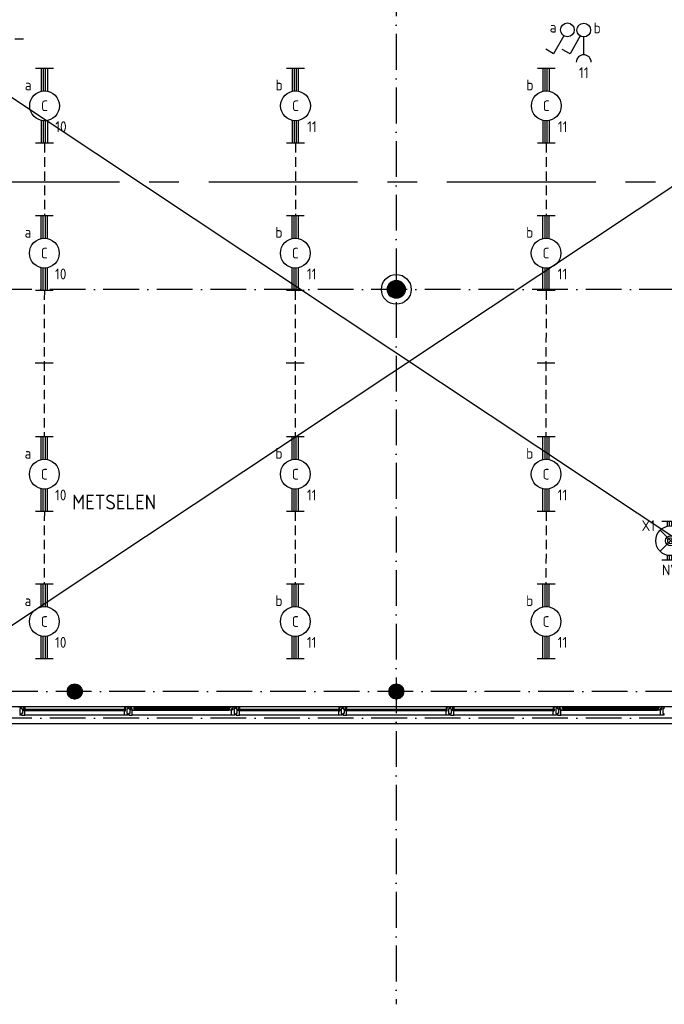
# Model space of a CAD drawing. Header units: millimetres. Extents: x 90707 to 259985, y -1262 to 84291.
# Tile 11 of 85: x 108422 to 119247, y 36807 to 53334. Entities that reach past the tile are written whole.
import ezdxf
from ezdxf.enums import TextEntityAlignment as Align

# ---------------------------------------------------------------- set-up
doc = ezdxf.new("R2010")
doc.units = ezdxf.units.MM
doc.header["$LTSCALE"] = 100
for name, pattern in [('CENTER2', [11.25, 7.5, -1.25, 1.25, -1.25]), ('CENTERX2', [40, 25, -5, 5, -5]), ('DASHDOT', [9, 6, -1.5, 0, -1.5]), ('HIDDEN', [9.525, 6.35, -3.175])]:
    doc.linetypes.add(name, pattern=pattern)
doc.layers.get('0').update_dxf_attribs({"linetype": 'CONTINUOUS'})
for name, color, linetype in [('AL$1----_ALGEMEEN', 7, 'CONTINUOUS'), ('AL$7----_STRAMIEN', 1, 'DASHDOT'), ('AL$8----_HULPKOLOM', 2, 'CONTINUOUS'), ('AL21----_BUITENWAND', 4, 'CONTINUOUS'), ('AL28----_KONSTRUKTIE', 3, 'CONTINUOUS'), ('AL31----_BUITENKOZ', 7, 'CONTINUOUS'), ('AL74----_INRSANITAIR', 7, 'CONTINUOUS'), ('ALXAA---_GEWBETON', 12, 'CONTINUOUS'), ('ALXOU---_GLAS', 7, 'CONTINUOUS'), ('EB63101-_ATTRIB', 2, 'CONTINUOUS'), ('EB63102-_ATTRIB', 2, 'CONTINUOUS'), ('EB63501-_ATTRIB', 2, 'CONTINUOUS'), ('EL63101-_LICHT-ARM', 3, 'CONTINUOUS'), ('EL63102-_LICHT-SCH', 3, 'CONTINUOUS'), ('EL63501-_NOODVRL-ARM', 3, 'CONTINUOUS'), ('EL6441--_DATACOM', 3, 'CONTINUOUS'), ('LIJN035', 50, 'CONTINUOUS'), ('STRAMIEN', 1, 'CENTER2'), ('VOLGNUMMER', 7, 'CONTINUOUS')]:
    doc.layers.add(name, color=color, linetype=linetype)
doc.styles.add('1_8', font='ISO', dxfattribs={"height": 1.8})
doc.styles.add('NORATT', font='isocp.shx')
doc.styles.get("Standard").update_dxf_attribs({"font": 'iso.shx'})

# ---------------------------------------------------------------- blocks, each defined once
blk = doc.blocks.new('EJ3T01')
at = {"color": 0}
for p, q in [((-1.77, 1.77), (1.77, -1.77)), ((1.77, 1.77), (-1.77, -1.77)), ((-3.25, -1.5), (-3.25, 1.5)), ((-3.25, 0.52), (-2.44, 0.52)), ((-3.25, 0.17), (-2.49, 0.17)), ((2.44, 0.52), (3.25, 0.52)), ((2.49, 0.17), (3.25, 0.17)), ((3.25, -1.5), (3.25, 1.5)), ((-3.25, -0.17), (-2.49, -0.17)), ((-3.25, -0.52), (-2.44, -0.52)), ((2.44, -0.52), (3.25, -0.52)), ((2.49, -0.17), (3.25, -0.17))]:
    blk.add_line(p, q, dxfattribs=at)
at = {"color": 6}
blk.add_lwpolyline([(1.77, -1.77), (1.75, -1.75)], dxfattribs=at)
at = {"color": 0}
for radius in [2.5, 0.85, 0.5]:
    blk.add_circle((0, 0), radius, dxfattribs=at)
at = {"color": 6, "style": '1_8'}
for tag, flags, p in [('A_CODE', 8, (-3.5, 2.75)), ('SCHAK', 8, (3.5, 2.75)), ('GROEP', 8, (-3.5, -2.75)), ('KAST', 9, (3.5, -2.75))]:
    blk.add_attdef(tag, text='', height=1.8, dxfattribs=dict(at, flags=flags)).set_placement(p, align=Align.MIDDLE)
blk = doc.blocks.new('ES3S1')
blk.add_lwpolyline([(0.58, 1), (2.31, 4), (3.61, 3.25)])
blk.add_lwpolyline([(0.58, 1), (2.31, 4), (3.61, 3.25)])
blk.add_lwpolyline([(0.58, 1), (2.31, 4), (3.61, 3.25)])
blk.add_lwpolyline([(0.58, 1), (2.31, 4), (3.61, 3.25)])
blk.add_circle((0, 0), 1.15)
blk.add_circle((0, 0), 1.15)
blk.add_circle((0, 0), 1.15)
blk.add_circle((0, 0), 1.15)
for tag, style, flags, p in [('SCHAK', 'NORATT', 8, (3, 5.5)), ('SCHAK', '1_8', 8, (3, 5.5)), ('SCHAK', 'NORATT', 8, (3, 5.5)), ('KAST', 'NORATT', 9, (-3, 0.5)), ('KAST', '1_8', 9, (-3, 0.5)), ('KAST', 'NORATT', 9, (-3, 0.5)), ('M_CODE', 'NORATT', 9, (0, 0)), ('M_CODE', '1_8', 9, (0, 0)), ('M_CODE', 'NORATT', 9, (0, 0)), ('DOEL', 'NORATT', 9, (-3, -2)), ('DOEL', '1_8', 9, (-3, -2)), ('DOEL', 'NORATT', 9, (-3, -2)), ('GROEP', 'NORATT', 9, (-3, -4.5)), ('GROEP', '1_8', 9, (-3, -4.5)), ('GROEP', 'NORATT', 9, (-3, -4.5))]:
    blk.add_attdef(tag, text='', height=1.8, dxfattribs=dict(style=style, flags=flags)).set_placement(p, align=Align.MIDDLE_CENTER)
blk = doc.blocks.new('ES3W1----ES3S1')
blk.add_line((0, 4.15), (0, 1.15))
blk.add_lwpolyline([(0.58, 1), (2.31, 4), (3.61, 3.25)])
blk.add_circle((0, 0), 1.15)
blk.add_arc((0, 5.4), 1.25, 180, 0)
at = {"style": '1_8'}
for tag, flags, p in [('VERMOGEN', 9, (-2.5, 6.4)), ('GROEP', 8, (0, 7.15)), ('KAST', 9, (2.5, 6.4))]:
    blk.add_attdef(tag, text='', height=1.8, rotation=90, dxfattribs=dict(at, flags=flags)).set_placement(p, align=Align.MIDDLE)
at = {"style": '1_8', "width": 0.7, "flags": 8}
for tag, p in [('SCHAK', (2.5, 6.78)), ('TAL', (-2.5, 6.65)), ('DOEL', (-1.5, 2.65))]:
    blk.add_attdef(tag, text='', height=1.8, rotation=90, dxfattribs=at).set_placement(p, align=Align.MIDDLE)
at = {"style": '1_8'}
for tag, flags, p in [('SCHAK', 8, (3, 5.5)), ('KAST', 9, (-3, 0.5)), ('M_CODE', 9, (0, 0)), ('DOEL', 9, (-3, -2)), ('GROEP', 9, (-3, -4.5))]:
    blk.add_attdef(tag, text='', height=1.8, dxfattribs=dict(at, flags=flags)).set_placement(p, align=Align.MIDDLE_CENTER)
blk = doc.blocks.new('EJ3T20')
at = {"color": 0}
for p, q in [((-6.25, -1.5), (-6.25, 1.5)), ((-6.25, -1.5), (-6.25, 1.5)), ((-6.25, 0.52), (-2.44, 0.52)), ((-6.25, 0.52), (-2.44, 0.52)), ((-6.25, 0.17), (-2.49, 0.17)), ((-6.25, 0.17), (-2.49, 0.17)), ((2.44, 0.52), (6.25, 0.52)), ((2.44, 0.52), (6.25, 0.52)), ((2.49, 0.17), (6.25, 0.17)), ((2.49, 0.17), (6.25, 0.17)), ((6.25, -1.5), (6.25, 1.5)), ((6.25, -1.5), (6.25, 1.5)), ((-6.25, -0.17), (-2.49, -0.17)), ((-6.25, -0.17), (-2.49, -0.17)), ((-6.25, -0.52), (-2.44, -0.52)), ((-6.25, -0.52), (-2.44, -0.52)), ((2.44, -0.52), (6.25, -0.52)), ((2.44, -0.52), (6.25, -0.52)), ((2.49, -0.17), (6.25, -0.17)), ((2.49, -0.17), (6.25, -0.17))]:
    blk.add_line(p, q, dxfattribs=at)
blk.add_circle((0, 0), 2.5, dxfattribs=at)
blk.add_circle((0, 0), 2.5, dxfattribs=at)
at = {"style": 'NORATT', "flags": 9}
blk.add_attdef('GELIJK', text='', height=1.8, dxfattribs=at).set_placement((3.5, 5), align=Align.MIDDLE_CENTER)
at = {"color": 6}
for tag, style, flags, p in [('SCHAK', 'NORATT', 8, (3.5, 2.75)), ('SCHAK', '1_8', 8, (3.5, 2.75)), ('A_CODE', 'NORATT', 8, (0, 0)), ('A_CODE', '1_8', 8, (0, 0)), ('GROEP', 'NORATT', 8, (-3.5, -2.75)), ('GROEP', '1_8', 8, (-3.5, -2.75)), ('KAST', 'NORATT', 9, (3.5, -2.75)), ('KAST', '1_8', 9, (3.5, -2.75))]:
    blk.add_attdef(tag, text='', height=1.8, dxfattribs=dict(at, style=style, flags=flags)).set_placement(p, align=Align.MIDDLE)
blk = doc.blocks.new('A$Cca306792')
at = {"layer": 'AL$1----_ALGEMEEN', "color": 8}
for p, q in [((15105, 43063), (32566, 54657)), ((32566, 43059), (15105, 54657)), ((32566, 43059), (15105, 43063))]:
    blk.add_line(p, q, dxfattribs=at)
at = {"layer": 'AL$7----_STRAMIEN', "color": 1}
for points in [[(23628, 78659), (23628, 38070)], [(146222, 50070), (3931, 50070)], [(135522, 43320), (3452, 43320)], [(146222, 42870), (2867, 42870)]]:
    blk.add_lwpolyline(points, dxfattribs=at)
at = {"layer": 'AL$8----_HULPKOLOM', "color": 8}
blk.add_circle((23628, 50070), 250, dxfattribs=at)
blk.add_circle((23628, 50070), 250, dxfattribs=at)
at = {"layer": 'AL21----_BUITENWAND', "color": 8}
blk.add_line((35328, 42780), (6888, 42780), dxfattribs=at)
at = {"layer": 'AL28----_KONSTRUKTIE', "color": 8}
for centre, radius in [((23628, 50070), 150), ((23628, 50070), 150), ((18228, 43320), 125), ((18228, 43320), 125), ((23628, 43320), 125), ((23628, 43320), 125)]:
    blk.add_circle(centre, radius, dxfattribs=at)
at = {"layer": 'AL31----_BUITENKOZ', "color": 8, "linetype": 'Continuous'}
for p, q in [((17280, 43060), (17319, 43060)), ((17319, 43030), (17305, 43030)), ((17305, 43030), (17305, 42950)), ((17319, 43060), (17319, 43054)), ((17319, 43054), (17319, 43040)), ((17319, 43040), (17319, 43040)), ((17319, 43040), (17319, 43030)), ((17376, 43060), (17337, 43060)), ((17337, 43060), (17337, 43054)), ((17337, 43054), (17337, 43040)), ((17337, 43040), (17337, 43040)), ((17337, 43040), (17337, 43030)), ((17337, 43030), (17351, 43030)), ((17351, 43030), (17351, 42950)), ((17376, 42993), (17376, 43060)), ((17376, 43023), (17376, 43055)), ((17376, 43055), (17381, 43055)), ((17393, 43023), (17376, 43023)), ((17393, 42993), (17376, 42993)), ((17381, 43055), (17381, 43060)), ((17381, 43060), (17393, 43060)), ((17393, 43060), (17393, 43023)), ((17393, 42940), (17393, 42993)), ((19075, 43060), (19063, 43060)), ((19063, 43060), (19063, 43023)), ((19063, 43023), (19080, 43023)), ((19063, 42940), (19063, 42993)), ((19063, 42993), (19080, 42993)), ((19075, 43055), (19075, 43060)), ((19080, 43055), (19075, 43055)), ((19080, 43060), (19119, 43060)), ((19080, 42993), (19080, 43060)), ((19080, 43023), (19080, 43055)), ((19119, 43030), (19105, 43030)), ((19105, 43030), (19105, 42950)), ((19119, 43060), (19119, 43054)), ((19119, 43054), (19119, 43040)), ((19119, 43040), (19119, 43040)), ((19119, 43040), (19119, 43030)), ((20976, 43060), (20937, 43060)), ((20937, 43060), (20937, 43054)), ((20937, 43054), (20937, 43040)), ((20937, 43040), (20937, 43040)), ((20937, 43040), (20937, 43030)), ((20937, 43030), (20951, 43030)), ((20951, 43030), (20951, 42950)), ((20976, 42993), (20976, 43060)), ((20976, 43023), (20976, 43055)), ((20976, 43055), (20981, 43055)), ((20993, 43023), (20976, 43023)), ((20993, 42993), (20976, 42993)), ((20981, 43055), (20981, 43060)), ((20981, 43060), (20993, 43060)), ((20993, 43060), (20993, 43023)), ((20993, 42940), (20993, 42993)), ((22675, 43060), (22663, 43060)), ((22663, 43060), (22663, 43023)), ((22663, 43023), (22680, 43023)), ((22663, 42940), (22663, 42993)), ((22663, 42993), (22680, 42993)), ((22675, 43055), (22675, 43060)), ((22680, 43055), (22675, 43055)), ((22680, 43060), (22719, 43060)), ((22680, 42993), (22680, 43060)), ((22680, 43023), (22680, 43055)), ((22719, 43030), (22705, 43030)), ((22705, 43030), (22705, 42950)), ((22719, 43060), (22719, 43054)), ((22719, 43054), (22719, 43040)), ((22719, 43040), (22719, 43040)), ((22719, 43040), (22719, 43030)), ((22776, 43060), (22737, 43060)), ((22737, 43060), (22737, 43054)), ((22737, 43054), (22737, 43040)), ((22737, 43040), (22737, 43040)), ((22737, 43040), (22737, 43030)), ((22737, 43030), (22751, 43030)), ((22751, 43030), (22751, 42950)), ((22776, 42993), (22776, 43060)), ((22776, 43023), (22776, 43055)), ((22776, 43055), (22781, 43055)), ((22793, 43023), (22776, 43023)), ((22793, 42993), (22776, 42993)), ((22781, 43055), (22781, 43060)), ((22781, 43060), (22793, 43060)), ((22793, 43060), (22793, 43023)), ((22793, 42940), (22793, 42993)), ((24475, 43060), (24463, 43060)), ((24463, 43060), (24463, 43023)), ((24463, 43023), (24480, 43023)), ((24463, 42940), (24463, 42993)), ((24463, 42993), (24480, 42993)), ((24475, 43055), (24475, 43060)), ((24480, 43055), (24475, 43055)), ((24480, 43060), (24519, 43060)), ((24480, 42993), (24480, 43060)), ((24480, 43023), (24480, 43055)), ((24519, 43030), (24505, 43030)), ((24505, 43030), (24505, 42950)), ((24519, 43060), (24519, 43054)), ((24519, 43054), (24519, 43040)), ((24519, 43040), (24519, 43040)), ((24519, 43040), (24519, 43030)), ((24576, 43060), (24537, 43060)), ((24537, 43060), (24537, 43054)), ((24537, 43054), (24537, 43040)), ((24537, 43040), (24537, 43040)), ((24537, 43040), (24537, 43030)), ((24537, 43030), (24551, 43030)), ((24551, 43030), (24551, 42950)), ((24576, 42993), (24576, 43060)), ((24576, 43023), (24576, 43055)), ((24576, 43055), (24581, 43055)), ((24593, 43023), (24576, 43023)), ((24593, 42993), (24576, 42993)), ((24581, 43055), (24581, 43060)), ((24581, 43060), (24593, 43060)), ((24593, 43060), (24593, 43023)), ((24593, 42940), (24593, 42993)), ((26275, 43060), (26263, 43060)), ((26263, 43060), (26263, 43023)), ((26263, 43023), (26280, 43023)), ((26263, 42940), (26263, 42993)), ((26263, 42993), (26280, 42993)), ((26275, 43055), (26275, 43060)), ((26280, 43055), (26275, 43055)), ((26280, 43060), (26319, 43060)), ((26280, 42993), (26280, 43060)), ((26280, 43023), (26280, 43055)), ((26319, 43030), (26305, 43030)), ((26305, 43030), (26305, 42950)), ((26319, 43060), (26319, 43054)), ((26319, 43054), (26319, 43040)), ((26319, 43040), (26319, 43040)), ((26319, 43040), (26319, 43030)), ((17319, 42921), (17300, 42921)), ((17305, 42950), (17319, 42950)), ((17319, 42950), (17319, 42940)), ((17319, 42940), (17319, 42940)), ((17319, 42940), (17319, 42927)), ((17319, 42927), (17319, 42921)), ((17351, 42950), (17337, 42950)), ((17337, 42950), (17337, 42941)), ((17337, 42941), (17337, 42941)), ((17337, 42941), (17337, 42927)), ((17337, 42927), (17337, 42921)), ((17337, 42921), (17356, 42921)), ((17356, 42921), (17393, 42921)), ((17393, 42932), (17393, 42940)), ((17393, 42928), (17393, 42932)), ((17393, 42921), (17393, 42928)), ((19063, 42932), (19063, 42940)), ((19063, 42928), (19063, 42932)), ((19063, 42921), (19063, 42928)), ((19100, 42921), (19063, 42921)), ((19119, 42921), (19100, 42921)), ((19105, 42950), (19119, 42950)), ((19119, 42950), (19119, 42940)), ((19119, 42940), (19119, 42940)), ((19119, 42940), (19119, 42927)), ((19119, 42927), (19119, 42921)), ((20951, 42950), (20937, 42950)), ((20937, 42950), (20937, 42941)), ((20937, 42941), (20937, 42941)), ((20937, 42941), (20937, 42927)), ((20937, 42927), (20937, 42921)), ((20937, 42921), (20956, 42921)), ((20956, 42921), (20993, 42921)), ((20993, 42932), (20993, 42940)), ((20993, 42928), (20993, 42932)), ((20993, 42921), (20993, 42928)), ((22663, 42932), (22663, 42940)), ((22663, 42928), (22663, 42932)), ((22663, 42921), (22663, 42928)), ((22700, 42921), (22663, 42921)), ((22719, 42921), (22700, 42921)), ((22705, 42950), (22719, 42950)), ((22719, 42950), (22719, 42940)), ((22719, 42940), (22719, 42940)), ((22719, 42940), (22719, 42927)), ((22719, 42927), (22719, 42921)), ((22751, 42950), (22737, 42950)), ((22737, 42950), (22737, 42941)), ((22737, 42941), (22737, 42941)), ((22737, 42941), (22737, 42927)), ((22737, 42927), (22737, 42921)), ((22737, 42921), (22756, 42921)), ((22756, 42921), (22793, 42921)), ((22793, 42932), (22793, 42940)), ((22793, 42928), (22793, 42932)), ((22793, 42921), (22793, 42928)), ((24463, 42932), (24463, 42940)), ((24463, 42928), (24463, 42932)), ((24463, 42921), (24463, 42928)), ((24500, 42921), (24463, 42921)), ((24519, 42921), (24500, 42921)), ((24505, 42950), (24519, 42950)), ((24519, 42950), (24519, 42940)), ((24519, 42940), (24519, 42940)), ((24519, 42940), (24519, 42927)), ((24519, 42927), (24519, 42921)), ((24551, 42950), (24537, 42950)), ((24537, 42950), (24537, 42941)), ((24537, 42941), (24537, 42941)), ((24537, 42941), (24537, 42927)), ((24537, 42927), (24537, 42921)), ((24537, 42921), (24556, 42921)), ((24556, 42921), (24593, 42921)), ((24593, 42932), (24593, 42940)), ((24593, 42928), (24593, 42932)), ((24593, 42921), (24593, 42928)), ((26263, 42932), (26263, 42940)), ((26263, 42928), (26263, 42932)), ((26263, 42921), (26263, 42928)), ((26300, 42921), (26263, 42921)), ((26319, 42921), (26300, 42921)), ((26305, 42950), (26319, 42950)), ((26319, 42950), (26319, 42940)), ((26319, 42940), (26319, 42940)), ((26319, 42940), (26319, 42927)), ((26319, 42927), (26319, 42921))]:
    blk.add_line(p, q, dxfattribs=at)
at = {"layer": 'AL31----_BUITENKOZ', "color": 8}
for p, q in [((19063, 43060), (17393, 43060)), ((19137, 43060), (19137, 43030)), ((19170, 43060), (19137, 43060)), ((19137, 43030), (19151, 43030)), ((19151, 43030), (19151, 42950)), ((19170, 43024), (19170, 43060)), ((19184, 43024), (19170, 43024)), ((19181, 43058), (19174, 43058)), ((19174, 43058), (19174, 43029)), ((19174, 43029), (19196, 43029)), ((19183, 43063), (19181, 43058)), ((19226, 43063), (19183, 43063)), ((19184, 43009), (19184, 43024)), ((19193, 43009), (19184, 43009)), ((19196, 43024), (19188, 43024)), ((19188, 43024), (19188, 43009)), ((19188, 43009), (19193, 43009)), ((19193, 42921), (19193, 43009)), ((19193, 43009), (19240, 43009)), ((19196, 43029), (19196, 43024)), ((19226, 43022), (19226, 43063)), ((19226, 43060), (19226, 43047)), ((19243, 43060), (19226, 43060)), ((19226, 43047), (19243, 43047)), ((19243, 43022), (19226, 43022)), ((19240, 43063), (20816, 43063)), ((19240, 43009), (19243, 43022)), ((19240, 43009), (20816, 43009)), ((19243, 43047), (19243, 43060)), ((20814, 43047), (20814, 43060)), ((20814, 43060), (20831, 43060)), ((20831, 43047), (20814, 43047)), ((20816, 43009), (20814, 43022)), ((20814, 43022), (20831, 43022)), ((20863, 43009), (20816, 43009)), ((20831, 43022), (20831, 43063)), ((20831, 43063), (20874, 43063)), ((20831, 43060), (20831, 43047)), ((20883, 43029), (20861, 43029)), ((20861, 43029), (20861, 43024)), ((20861, 43024), (20869, 43024)), ((20863, 42921), (20863, 43009)), ((20863, 43009), (20872, 43009)), ((20869, 43009), (20863, 43009)), ((20869, 43024), (20869, 43009)), ((20872, 43009), (20872, 43024)), ((20872, 43024), (20886, 43024)), ((20874, 43063), (20876, 43058)), ((20876, 43058), (20883, 43058)), ((20883, 43058), (20883, 43029)), ((20886, 43024), (20886, 43060)), ((20886, 43060), (20919, 43060)), ((20919, 43030), (20905, 43030)), ((20905, 43030), (20905, 42950)), ((20919, 43060), (20919, 43030)), ((22663, 43060), (20993, 43060)), ((24463, 43060), (22793, 43060)), ((26263, 43060), (24593, 43060)), ((26337, 43060), (26337, 43030)), ((26370, 43060), (26337, 43060)), ((26337, 43030), (26351, 43030)), ((26351, 43030), (26351, 42950)), ((26370, 43024), (26370, 43060)), ((26384, 43024), (26370, 43024)), ((26381, 43058), (26374, 43058)), ((26374, 43058), (26374, 43029)), ((26374, 43029), (26396, 43029)), ((26383, 43063), (26381, 43058)), ((26426, 43063), (26383, 43063)), ((26384, 43009), (26384, 43024)), ((26393, 43009), (26384, 43009)), ((26396, 43024), (26388, 43024)), ((26388, 43024), (26388, 43009)), ((26388, 43009), (26393, 43009)), ((26393, 42921), (26393, 43009)), ((26393, 43009), (26440, 43009)), ((26396, 43029), (26396, 43024)), ((26426, 43022), (26426, 43063)), ((26426, 43060), (26426, 43047)), ((26443, 43060), (26426, 43060)), ((26426, 43047), (26443, 43047)), ((26443, 43022), (26426, 43022)), ((26440, 43063), (28016, 43063)), ((26440, 43009), (26443, 43022)), ((26440, 43009), (28016, 43009)), ((26443, 43047), (26443, 43060)), ((28014, 43047), (28014, 43060)), ((28014, 43060), (28031, 43060)), ((28031, 43047), (28014, 43047)), ((28016, 43009), (28014, 43022)), ((28014, 43022), (28031, 43022)), ((28063, 43009), (28016, 43009)), ((28031, 43022), (28031, 43063)), ((28031, 43063), (28074, 43063)), ((28031, 43060), (28031, 43047)), ((28083, 43029), (28061, 43029)), ((28061, 43029), (28061, 43024)), ((28061, 43024), (28069, 43024)), ((28063, 42921), (28063, 43009)), ((28063, 43009), (28072, 43009)), ((28069, 43009), (28063, 43009)), ((28069, 43024), (28069, 43009)), ((28072, 43009), (28072, 43024)), ((28072, 43024), (28086, 43024)), ((28074, 43063), (28076, 43058)), ((28076, 43058), (28083, 43058)), ((28083, 43058), (28083, 43029)), ((28086, 43024), (28086, 43060)), ((28086, 43060), (28119, 43060)), ((28119, 43030), (28105, 43030)), ((28105, 43030), (28105, 42950)), ((28119, 43060), (28119, 43030)), ((19063, 42921), (17393, 42921)), ((19151, 42950), (19137, 42950)), ((19137, 42950), (19137, 42921)), ((19137, 42921), (19193, 42921)), ((20863, 42921), (19193, 42921)), ((20919, 42921), (20863, 42921)), ((20905, 42950), (20919, 42950)), ((20919, 42950), (20919, 42921)), ((22663, 42921), (20993, 42921)), ((24463, 42921), (22793, 42921)), ((26263, 42921), (24593, 42921)), ((26351, 42950), (26337, 42950)), ((26337, 42950), (26337, 42921)), ((26337, 42921), (26393, 42921)), ((28063, 42921), (26393, 42921)), ((28119, 42921), (28063, 42921)), ((28105, 42950), (28119, 42950)), ((28119, 42950), (28119, 42921))]:
    blk.add_line(p, q, dxfattribs=at)
at = {"layer": 'AL74----_INRSANITAIR', "color": 2, "linetype": 'Continuous'}
blk.add_lwpolyline([(17220, 54273), (17370, 54273)], dxfattribs=at)
at = {"layer": 'ALXAA---_GEWBETON', "color": 8}
for p, q in [((23488, 50016), (23488, 50123)), ((23488, 50016), (23488, 50123)), ((23508, 49980), (23508, 50160)), ((23508, 49980), (23508, 50160)), ((23528, 49958), (23528, 50181)), ((23528, 49958), (23528, 50181)), ((23548, 49943), (23548, 50196)), ((23548, 49943), (23548, 50196)), ((23568, 49932), (23568, 50207)), ((23568, 49932), (23568, 50207)), ((23588, 49925), (23588, 50214)), ((23588, 49925), (23588, 50214)), ((23608, 49921), (23608, 50218)), ((23608, 49921), (23608, 50218)), ((23628, 49920), (23628, 50220)), ((23628, 49920), (23628, 50220)), ((23648, 49921), (23648, 50218)), ((23648, 49921), (23648, 50218)), ((23668, 49925), (23668, 50214)), ((23668, 49925), (23668, 50214)), ((23688, 49932), (23688, 50207)), ((23688, 49932), (23688, 50207)), ((23708, 49943), (23708, 50196)), ((23708, 49943), (23708, 50196)), ((23728, 49958), (23728, 50181)), ((23728, 49958), (23728, 50181)), ((23748, 49980), (23748, 50160)), ((23748, 49980), (23748, 50160)), ((23768, 50016), (23768, 50123)), ((23768, 50016), (23768, 50123)), ((18103, 43315), (18353, 43315)), ((18103, 43315), (18353, 43315)), ((18104, 43335), (18352, 43335)), ((18104, 43335), (18352, 43335)), ((18109, 43355), (18348, 43355)), ((18109, 43355), (18348, 43355)), ((18116, 43375), (18340, 43375)), ((18116, 43375), (18340, 43375)), ((18129, 43395), (18328, 43395)), ((18129, 43395), (18328, 43395)), ((18148, 43415), (18309, 43415)), ((18148, 43415), (18309, 43415)), ((18181, 43435), (18276, 43435)), ((18181, 43435), (18276, 43435)), ((23503, 43315), (23753, 43315)), ((23503, 43315), (23753, 43315)), ((23504, 43335), (23752, 43335)), ((23504, 43335), (23752, 43335)), ((23509, 43355), (23748, 43355)), ((23509, 43355), (23748, 43355)), ((23516, 43375), (23740, 43375)), ((23516, 43375), (23740, 43375)), ((23529, 43395), (23728, 43395)), ((23529, 43395), (23728, 43395)), ((23548, 43415), (23709, 43415)), ((23548, 43415), (23709, 43415)), ((23581, 43435), (23676, 43435)), ((23581, 43435), (23676, 43435)), ((18106, 43295), (18351, 43295)), ((18106, 43295), (18351, 43295)), ((18111, 43275), (18345, 43275)), ((18111, 43275), (18345, 43275)), ((18121, 43255), (18336, 43255)), ((18121, 43255), (18336, 43255)), ((18136, 43235), (18321, 43235)), ((18136, 43235), (18321, 43235)), ((18159, 43215), (18297, 43215)), ((18159, 43215), (18297, 43215)), ((18215, 43195), (18242, 43195)), ((18215, 43195), (18242, 43195)), ((23506, 43295), (23751, 43295)), ((23506, 43295), (23751, 43295)), ((23511, 43275), (23745, 43275)), ((23511, 43275), (23745, 43275)), ((23521, 43255), (23736, 43255)), ((23521, 43255), (23736, 43255)), ((23536, 43235), (23721, 43235)), ((23536, 43235), (23721, 43235)), ((23559, 43215), (23697, 43215)), ((23559, 43215), (23697, 43215)), ((23615, 43195), (23642, 43195)), ((23615, 43195), (23642, 43195))]:
    blk.add_line(p, q, dxfattribs=at)
at = {"layer": 'ALXOU---_GLAS', "color": 8}
for p, q in [((17378, 42995), (17378, 43021)), ((17378, 43021), (19078, 43021)), ((19078, 42995), (17378, 42995)), ((19078, 43021), (19078, 42995)), ((19228, 43024), (19228, 43045)), ((19228, 43045), (20829, 43045)), ((20829, 43024), (19228, 43024)), ((20829, 43045), (20829, 43024)), ((20978, 42995), (20978, 43021)), ((20978, 43021), (22678, 43021)), ((22678, 42995), (20978, 42995)), ((22678, 43021), (22678, 42995)), ((22778, 42995), (22778, 43021)), ((22778, 43021), (24478, 43021)), ((24478, 42995), (22778, 42995)), ((24478, 43021), (24478, 42995)), ((24578, 42995), (24578, 43021)), ((24578, 43021), (26278, 43021)), ((26278, 42995), (24578, 42995)), ((26278, 43021), (26278, 42995)), ((26428, 43024), (26428, 43045)), ((26428, 43045), (28029, 43045)), ((28029, 43024), (26428, 43024)), ((28029, 43045), (28029, 43024))]:
    blk.add_line(p, q, dxfattribs=at)
at = {"layer": 'STRAMIEN', "linetype": 'CENTERX2'}
blk.add_lwpolyline([(38978, 51870), (6180, 51870)], dxfattribs=at)
at = {"layer": 'VOLGNUMMER', "color": 252, "linetype": 'ByBlock'}
blk.add_text('METSELEN ', height=250, dxfattribs=at).set_placement((18185, 46375))
for tag, p in [('0.28', (16187, 74214)), ('0.16', (78893, 73105)), ('0.17', (62961, 72994)), ('0.29', (35887, 72529)), ('0.18', (53124, 64542)), ('0.701', (85482, 63517)), ('0.30', (29366, 63128)), ('0.32', (36092, 63166)), ('0.12', (90689, 63024)), ('0.29A', (33165, 62745)), ('0.27', (17657, 61363)), ('0.30', (38191, 61494)), ('0.19', (61479, 61433)), ('0.14', (89762, 60088)), ('0.33', (45869, 59450)), ('0.15', (73454, 57402)), ('0.801', (112714, 57073)), ('0.25', (28058, 57013)), ('0.18A', (61029, 56759)), ('0.26A', (36299, 54851)), ('0.20', (60895, 53506)), ('0.800', (90980, 50804)), ('0.25A', (73288, 48435)), ('0.21', (58702, 48178)), ('0.300', (94483, 48257)), ('0.24', (35041, 47783)), ('0.102', (87631, 47613)), ('0.203', (95795, 46197)), ('0.26', (18559, 46119)), ('0.802', (68387, 42721)), ('0.204', (95497, 42149)), ('0.07B', (66790, 38909)), ('0.702', (95327, 36513))]:
    blk.add_attdef(tag, text='', height=250, dxfattribs=at).set_placement(p, align=Align.MIDDLE_CENTER)
at = {"layer": 'VOLGNUMMER', "color": 8, "linetype": 'ByBlock'}
blk.add_attdef('0.600', text='', height=250, dxfattribs=at).set_placement((96800, 48300), align=Align.MIDDLE_CENTER)

msp = doc.modelspace()

# ---------------------------------------------------------------- linework, layer by layer
at = {"layer": 'LIJN035', "linetype": 'HIDDEN', "ltscale": 0.25}
for p, q in [((108840, 51264), (108838, 50041)), ((113054, 51264), (113052, 50041)), ((117265, 51264), (117263, 50041)), ((108836, 48791), (108832, 46331)), ((113050, 48791), (113046, 46331)), ((117261, 48791), (117257, 46331)), ((108836, 45081), (108834, 43858)), ((113050, 45081), (113048, 43858)), ((117261, 45081), (117259, 43858))]:
    msp.add_line(p, q, dxfattribs=at)
at = {"layer": 'LIJN035'}
for p, q in [((108984, 47568), (108684, 47568)), ((113198, 47568), (112898, 47568)), ((117409, 47568), (117109, 47568))]:
    msp.add_line(p, q, dxfattribs=at)

# ---------------------------------------------------------------- block references
at = {"layer": 'EL63101-_LICHT-ARM'}
ref = msp.add_blockref('EJ3T20', (108840, 51889), dxfattribs=dict(at, xscale=100, yscale=100, zscale=100, rotation=90))
ref.add_attrib('A_CODE', 'C', dxfattribs={"layer": 'EB63101-_ATTRIB', "color": 1, "height": 180, "style": '1_8', "flags": 8}).set_placement((108840, 51889), align=Align.MIDDLE)
ref.add_attrib('GROEP', '10', dxfattribs={"layer": 'EB63101-_ATTRIB', "color": 1, "height": 180, "style": '1_8', "flags": 8}).set_placement((109115, 51539), align=Align.MIDDLE)
ref.add_attrib('SCHAK', 'a', dxfattribs={"layer": 'EB63101-_ATTRIB', "color": 1, "height": 180, "style": '1_8', "flags": 8}).set_placement((108565, 52239), align=Align.MIDDLE)
ref = msp.add_blockref('EJ3T20', (113054, 51889), dxfattribs=dict(at, xscale=100, yscale=100, zscale=100, rotation=90))
ref.add_attrib('A_CODE', 'C', dxfattribs={"layer": 'EB63101-_ATTRIB', "color": 1, "height": 180, "style": '1_8', "flags": 8}).set_placement((113054, 51889), align=Align.MIDDLE)
ref.add_attrib('GROEP', '11', dxfattribs={"layer": 'EB63101-_ATTRIB', "color": 1, "height": 180, "style": '1_8', "flags": 8}).set_placement((113329, 51539), align=Align.MIDDLE)
ref.add_attrib('SCHAK', 'b', dxfattribs={"layer": 'EB63101-_ATTRIB', "color": 1, "height": 180, "style": '1_8', "flags": 8}).set_placement((112779, 52239), align=Align.MIDDLE)
ref = msp.add_blockref('EJ3T20', (117265, 51889), dxfattribs=dict(at, xscale=100, yscale=100, zscale=100, rotation=90))
ref.add_attrib('A_CODE', 'C', dxfattribs={"layer": 'EB63101-_ATTRIB', "color": 1, "height": 180, "style": '1_8', "flags": 8}).set_placement((117265, 51889), align=Align.MIDDLE)
ref.add_attrib('GROEP', '11', dxfattribs={"layer": 'EB63101-_ATTRIB', "color": 1, "height": 180, "style": '1_8', "flags": 8}).set_placement((117540, 51539), align=Align.MIDDLE)
ref.add_attrib('SCHAK', 'b', dxfattribs={"layer": 'EB63101-_ATTRIB', "color": 1, "height": 180, "style": '1_8', "flags": 8}).set_placement((116990, 52239), align=Align.MIDDLE)
ref = msp.add_blockref('EJ3T20', (108836, 49416), dxfattribs=dict(at, xscale=100, yscale=100, zscale=100, rotation=90))
ref.add_attrib('A_CODE', 'C', dxfattribs={"layer": 'EB63101-_ATTRIB', "color": 1, "height": 180, "style": '1_8', "flags": 8}).set_placement((108836, 49416), align=Align.MIDDLE)
ref.add_attrib('GROEP', '10', dxfattribs={"layer": 'EB63101-_ATTRIB', "color": 1, "height": 180, "style": '1_8', "flags": 8}).set_placement((109111, 49066), align=Align.MIDDLE)
ref.add_attrib('SCHAK', 'a', dxfattribs={"layer": 'EB63101-_ATTRIB', "color": 1, "height": 180, "style": '1_8', "flags": 8}).set_placement((108561, 49766), align=Align.MIDDLE)
ref = msp.add_blockref('EJ3T20', (113050, 49416), dxfattribs=dict(at, xscale=100, yscale=100, zscale=100, rotation=90))
ref.add_attrib('A_CODE', 'C', dxfattribs={"layer": 'EB63101-_ATTRIB', "color": 1, "height": 180, "style": '1_8', "flags": 8}).set_placement((113050, 49416), align=Align.MIDDLE)
ref.add_attrib('GROEP', '11', dxfattribs={"layer": 'EB63101-_ATTRIB', "color": 1, "height": 180, "style": '1_8', "flags": 8}).set_placement((113325, 49066), align=Align.MIDDLE)
ref.add_attrib('SCHAK', 'b', dxfattribs={"layer": 'EB63101-_ATTRIB', "color": 1, "height": 180, "style": '1_8', "flags": 8}).set_placement((112775, 49766), align=Align.MIDDLE)
ref = msp.add_blockref('EJ3T20', (117261, 49416), dxfattribs=dict(at, xscale=100, yscale=100, zscale=100, rotation=90))
ref.add_attrib('A_CODE', 'C', dxfattribs={"layer": 'EB63101-_ATTRIB', "color": 1, "height": 180, "style": '1_8', "flags": 8}).set_placement((117261, 49416), align=Align.MIDDLE)
ref.add_attrib('GROEP', '11', dxfattribs={"layer": 'EB63101-_ATTRIB', "color": 1, "height": 180, "style": '1_8', "flags": 8}).set_placement((117536, 49066), align=Align.MIDDLE)
ref.add_attrib('SCHAK', 'b', dxfattribs={"layer": 'EB63101-_ATTRIB', "color": 1, "height": 180, "style": '1_8', "flags": 8}).set_placement((116986, 49766), align=Align.MIDDLE)
ref = msp.add_blockref('EJ3T20', (108836, 45706), dxfattribs=dict(at, xscale=100, yscale=100, zscale=100, rotation=90))
ref.add_attrib('A_CODE', 'C', dxfattribs={"layer": 'EB63101-_ATTRIB', "color": 1, "height": 180, "style": '1_8', "flags": 8}).set_placement((108836, 45706), align=Align.MIDDLE)
ref.add_attrib('GROEP', '10', dxfattribs={"layer": 'EB63101-_ATTRIB', "color": 1, "height": 180, "style": '1_8', "flags": 8}).set_placement((109111, 45356), align=Align.MIDDLE)
ref.add_attrib('SCHAK', 'a', dxfattribs={"layer": 'EB63101-_ATTRIB', "color": 1, "height": 180, "style": '1_8', "flags": 8}).set_placement((108561, 46056), align=Align.MIDDLE)
ref = msp.add_blockref('EJ3T20', (113050, 45706), dxfattribs=dict(at, xscale=100, yscale=100, zscale=100, rotation=90))
ref.add_attrib('A_CODE', 'C', dxfattribs={"layer": 'EB63101-_ATTRIB', "color": 1, "height": 180, "style": '1_8', "flags": 8}).set_placement((113050, 45706), align=Align.MIDDLE)
ref.add_attrib('GROEP', '11', dxfattribs={"layer": 'EB63101-_ATTRIB', "color": 1, "height": 180, "style": '1_8', "flags": 8}).set_placement((113325, 45356), align=Align.MIDDLE)
ref.add_attrib('SCHAK', 'b', dxfattribs={"layer": 'EB63101-_ATTRIB', "color": 1, "height": 180, "style": '1_8', "flags": 8}).set_placement((112775, 46056), align=Align.MIDDLE)
ref = msp.add_blockref('EJ3T20', (117261, 45706), dxfattribs=dict(at, xscale=100, yscale=100, zscale=100, rotation=90))
ref.add_attrib('A_CODE', 'C', dxfattribs={"layer": 'EB63101-_ATTRIB', "color": 1, "height": 180, "style": '1_8', "flags": 8}).set_placement((117261, 45706), align=Align.MIDDLE)
ref.add_attrib('GROEP', '11', dxfattribs={"layer": 'EB63101-_ATTRIB', "color": 1, "height": 180, "style": '1_8', "flags": 8}).set_placement((117536, 45356), align=Align.MIDDLE)
ref.add_attrib('SCHAK', 'b', dxfattribs={"layer": 'EB63101-_ATTRIB', "color": 1, "height": 180, "style": '1_8', "flags": 8}).set_placement((116986, 46056), align=Align.MIDDLE)
ref = msp.add_blockref('EJ3T20', (108836, 43233), dxfattribs=dict(at, xscale=100, yscale=100, zscale=100, rotation=90))
ref.add_attrib('A_CODE', 'C', dxfattribs={"layer": 'EB63101-_ATTRIB', "color": 1, "height": 180, "style": '1_8', "flags": 8}).set_placement((108836, 43233), align=Align.MIDDLE)
ref.add_attrib('GROEP', '10', dxfattribs={"layer": 'EB63101-_ATTRIB', "color": 1, "height": 180, "style": '1_8', "flags": 8}).set_placement((109111, 42883), align=Align.MIDDLE)
ref.add_attrib('SCHAK', 'a', dxfattribs={"layer": 'EB63101-_ATTRIB', "color": 1, "height": 180, "style": '1_8', "flags": 8}).set_placement((108561, 43583), align=Align.MIDDLE)
ref = msp.add_blockref('EJ3T20', (113050, 43233), dxfattribs=dict(at, xscale=100, yscale=100, zscale=100, rotation=90))
ref.add_attrib('A_CODE', 'C', dxfattribs={"layer": 'EB63101-_ATTRIB', "color": 1, "height": 180, "style": '1_8', "flags": 8}).set_placement((113050, 43233), align=Align.MIDDLE)
ref.add_attrib('GROEP', '11', dxfattribs={"layer": 'EB63101-_ATTRIB', "color": 1, "height": 180, "style": '1_8', "flags": 8}).set_placement((113325, 42883), align=Align.MIDDLE)
ref.add_attrib('SCHAK', 'b', dxfattribs={"layer": 'EB63101-_ATTRIB', "color": 1, "height": 180, "style": '1_8', "flags": 8}).set_placement((112775, 43583), align=Align.MIDDLE)
ref = msp.add_blockref('EJ3T20', (117261, 43233), dxfattribs=dict(at, xscale=100, yscale=100, zscale=100, rotation=90))
ref.add_attrib('A_CODE', 'C', dxfattribs={"layer": 'EB63101-_ATTRIB', "color": 1, "height": 180, "style": '1_8', "flags": 8}).set_placement((117261, 43233), align=Align.MIDDLE)
ref.add_attrib('GROEP', '11', dxfattribs={"layer": 'EB63101-_ATTRIB', "color": 1, "height": 180, "style": '1_8', "flags": 8}).set_placement((117536, 42883), align=Align.MIDDLE)
ref.add_attrib('SCHAK', 'b', dxfattribs={"layer": 'EB63101-_ATTRIB', "color": 1, "height": 180, "style": '1_8', "flags": 8}).set_placement((116986, 43583), align=Align.MIDDLE)
at = {"layer": 'EL63102-_LICHT-SCH'}
ref = msp.add_blockref('ES3S1', (117619, 53164), dxfattribs=dict(at, xscale=100, yscale=100, zscale=100, rotation=180))
ref.add_attrib('SCHAK', 'a', dxfattribs={"layer": 'EB63102-_ATTRIB', "color": 1, "height": 180, "style": '1_8', "flags": 8}).set_placement((117379, 53209), align=Align.MIDDLE_CENTER)
ref = msp.add_blockref('ES3W1----ES3S1', (117894, 53161), dxfattribs=dict(at, xscale=100, yscale=100, zscale=100, rotation=180))
ref.add_attrib('SCHAK', 'b', dxfattribs={"layer": 'EB63102-_ATTRIB', "color": 1, "height": 180, "style": '1_8', "flags": 8}).set_placement((118119, 53196), align=Align.MIDDLE_CENTER)
ref.add_attrib('GROEP', '11', dxfattribs={"layer": 'EB63102-_ATTRIB', "color": 1, "height": 180, "style": '1_8', "flags": 8}).set_placement((117894, 52446), align=Align.MIDDLE)
at = {"layer": 'EL63501-_NOODVRL-ARM'}
ref = msp.add_blockref('EJ3T01', (119353, 44588), dxfattribs=dict(at, xscale=100, yscale=100, zscale=100, rotation=90))
ref.add_attrib('A_CODE', 'X1', dxfattribs={"layer": 'EB63501-_ATTRIB', "color": 1, "height": 180, "style": '1_8', "flags": 8}).set_placement((118979, 44843), align=Align.MIDDLE)
ref.add_attrib('GROEP', 'NVK02-5', dxfattribs={"layer": 'EB63501-_ATTRIB', "color": 1, "height": 180, "style": '1_8', "flags": 8}).set_placement((119640, 44099), align=Align.MIDDLE)
at = {"layer": 'EL6441--_DATACOM'}
msp.add_blockref('A$Cca306792', (91118, -1262), dxfattribs=at)

doc.saveas('drawing.dxf')
